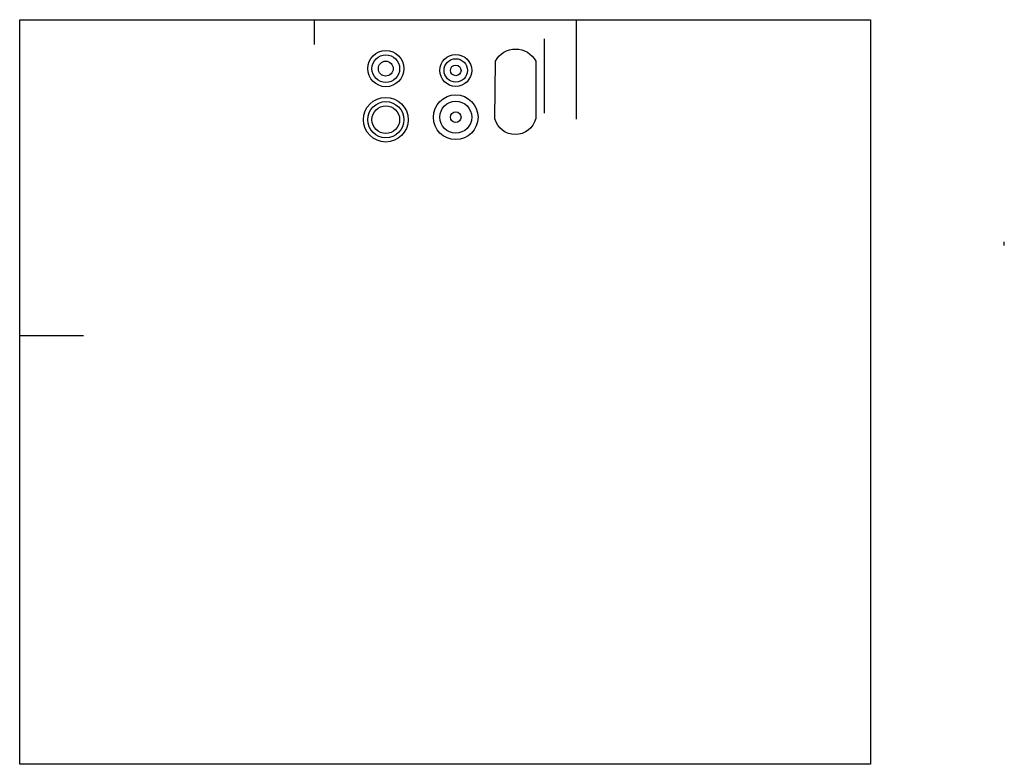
# Model space of a CAD drawing. Header units: millimetres. Extents: x 7583 to 12211, y -3724 to -224.
import ezdxf

# ---------------------------------------------------------------- set-up
doc = ezdxf.new("R2010")
doc.units = ezdxf.units.MM

msp = doc.modelspace()

# ---------------------------------------------------------------- linework, layer by layer
msp.add_line((12211.1, -1285.1), (12211.1, -1269.1))
at = {"elevation": -155}
msp.add_lwpolyline([(7582.6, -224.2), (11582.6, -224.2), (11582.6, -3724.2), (7582.6, -3724.2)], close=True, dxfattribs=at)
for points in [[(7582.6, -1708.2), (7582.6, -224.2), (9002.6, -224.2)], [(8966.6, -224.2), (8966.6, -341.1)], [(10198.6, -224.2), (10198.6, -692.5)], [(10698.6, -224.2), (10998.6, -224.2)], [(7582.6, -1708.2), (7882.6, -1708.2)]]:
    msp.add_lwpolyline(points)
at = {"extrusion": (-2.44921e-16, -1, 0), "elevation": 224.2}
msp.add_lwpolyline([(8966.6, 0), (8966.6, 281.8)], dxfattribs=at)
at = {"elevation": 625}
msp.add_lwpolyline([(10048.6, -314.2), (10048.6, -664.2)], dxfattribs=at)
msp.add_lwpolyline([(9816.3, -689.8), (9818.6, -419.2, -0.6023), (10008.6, -419.2), (10008.6, -689.2, -0.777688)], format="xyb", close=True, dxfattribs=at)
for centre, radius in [((9303.6, -454.2, 625), 85), ((9303.6, -454.2, 625), 65), ((9632.4, -462.6, 625), 75), ((9632.4, -462.6, 625), 55), ((9303.6, -454.2, 625), 35), ((9632.4, -462.6, 625), 25), ((9303.6, -694.2, 625), 105), ((9632.4, -682.6, 625), 105), ((9303.6, -694.2, 625), 85), ((9303.6, -694.2, 625), 65), ((9632.4, -682.6, 625), 75), ((9632.4, -682.6, 625), 25)]:
    msp.add_circle(centre, radius)

doc.saveas('drawing.dxf')
